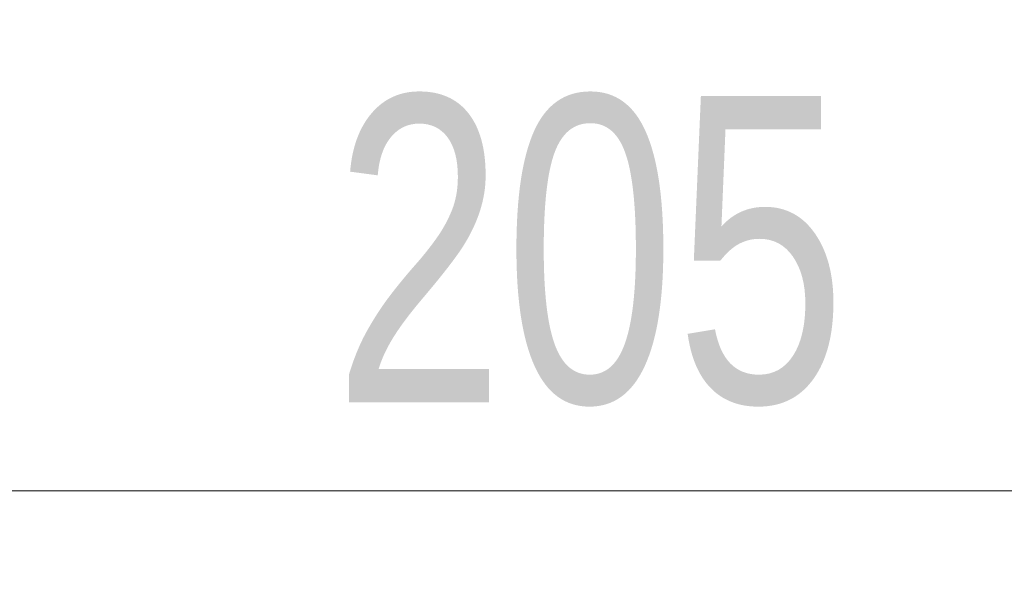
# Model space of a CAD drawing. Header units: millimetres. Extents: x 10 to 278, y 7 to 203.
# Tile 3 of 15: x 56.81 to 68.05, y 30.65 to 37.04. Entities that reach past the tile are written whole.
import ezdxf

# ---------------------------------------------------------------- set-up
doc = ezdxf.new("R2010")
doc.units = ezdxf.units.MM
doc.styles.add('SLDTEXTSTYLE1', font='TXT', dxfattribs={"width": 0.75})
doc.dimstyles.new('SLDDIMSTYLE0', dxfattribs={"dimtxt": 3.5, "dimasz": 3.302, "dimexe": 0, "dimexo": 0.0625, "dimgap": 0.875, "dimtad": 1, "dimlfac": 4, "dimrnd": 1e-09, "dimzin": 12, "dimdsep": 46, "dimtxsty": 'SLDTEXTSTYLE1', "dimsah": 1, "dimcen": 0.09, "dimadec": 0, "dimazin": 3, "dimtfac": 1, "dimtofl": 0, "dimtmove": 0, "dimatfit": 3, "dimfxl": 0, "dimfrac": 2, "dimtolj": 1, "dimtzin": 12, "dimarcsym": 0})

# ---------------------------------------------------------------- blocks, each defined once
blk = doc.blocks.new('_D')
at = {"color": 7, "linetype": 'Continuous', "lineweight": 0}
for p, q in [((37.028, 73.124), (37.028, 30.653)), ((88.316, 72.013), (88.316, 30.653)), ((88.316, 31.653), (37.028, 31.653))]:
    blk.add_line(p, q, dxfattribs=at)
at = {"color": 7, "linetype": 'Continuous', "lineweight": 18}
for points in [[(37.028, 31.653), (40.33, 31.145), (40.33, 32.161)], [(88.316, 31.653), (85.014, 32.161), (85.014, 31.145)]]:
    blk.add_solid(points, dxfattribs=at)
at = {"color": 7, "linetype": 'Continuous', "lineweight": 18, "insert": (60.394, 36.164), "char_height": 3.5, "attachment_point": 1, "style": 'SLDTEXTSTYLE1'}
blk.add_mtext('205', dxfattribs=at)

msp = doc.modelspace()

# ---------------------------------------------------------------- dimensions: what is measured, and where the dimension line sits
at = {"color": 7, "linetype": 'Continuous', "lineweight": 18}
dim = msp.add_linear_dim(base=(37.0281, 31.6527), p1=(88.3155, 73.0128), p2=(37.0281, 74.1235), text='205', dimstyle='SLDDIMSTYLE0', dxfattribs=at)
dim.commit()
dim.dimension.update_dxf_attribs({"geometry": '_D', "text_midpoint": (64.2734, 31.6527), "dimtype": 160})

doc.saveas('drawing.dxf')
